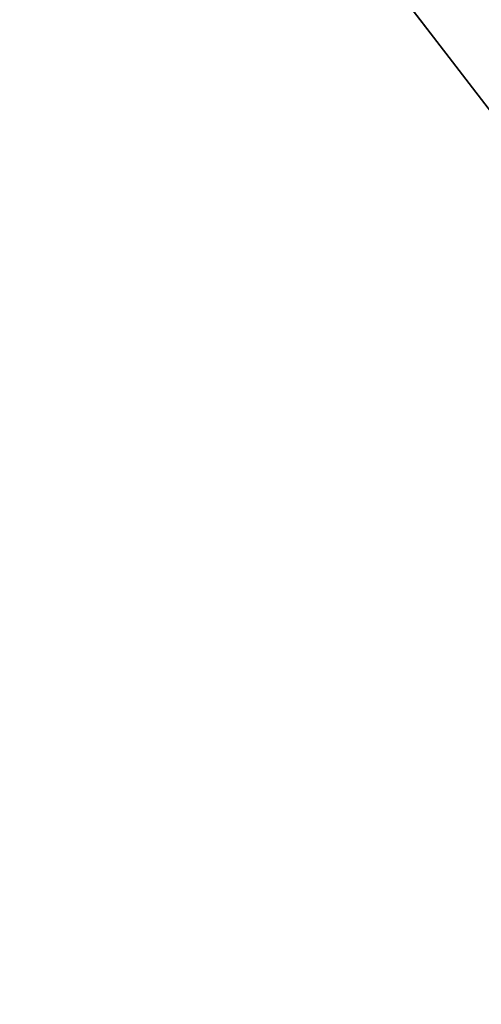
# Model space of a CAD drawing. Extents: x -775 to 775, y -775 to 775.
# Tile 81 of 256: x -602.67 to -599.94, y -448.55 to -442.73. Entities that reach past the tile are written whole.
import ezdxf

# ---------------------------------------------------------------- set-up
doc = ezdxf.new("R2010")
doc.units = 0
doc.layers.get('0').update_dxf_attribs({"color": 13, "linetype": 'CONTINUOUS'})

# ---------------------------------------------------------------- blocks, each defined once
blk = doc.blocks.new('OBJ_000001')
at = {"color": 7}
mesh = blk.add_polyface(dxfattribs=at)
corners = [(-600.247, -437.8821), (-576.8616, -468.2571), (-574.544, -471.098, 18.222)]
mesh.append_faces([[corners[k] for k in face] for face in [(0, 1, 2)]], dxfattribs={"color": 7})
blk = doc.blocks.new('OBJ_000002')
for p, q in [((-579.1908, -470.1478, 30.1627), (-602.6707, -439.6501, 30.1627)), ((-579.1908, -470.1478, 7), (-602.6707, -439.6501, 7))]:
    blk.add_line(p, q)
at = {"color": 8}
mesh = blk.add_polyface(dxfattribs=at)
corners = [(-602.6707, -439.6501, 7), (-579.1908, -470.1478, 30.1627), (-579.1908, -470.1478, 7), (-602.6707, -439.6501, 30.1627)]
mesh.append_faces([[corners[k] for k in face] for face in [(0, 1, 2), (1, 0, 3)]], dxfattribs={"vtx0": -1, "color": 8})
blk = doc.blocks.new('SKPE74C')
for name in ['OBJ_000002', 'OBJ_000001']:
    blk.add_blockref(name, (0, 0))

msp = doc.modelspace()

# ---------------------------------------------------------------- block references
msp.add_blockref('SKPE74C', (0, 0))

doc.saveas('drawing.dxf')
